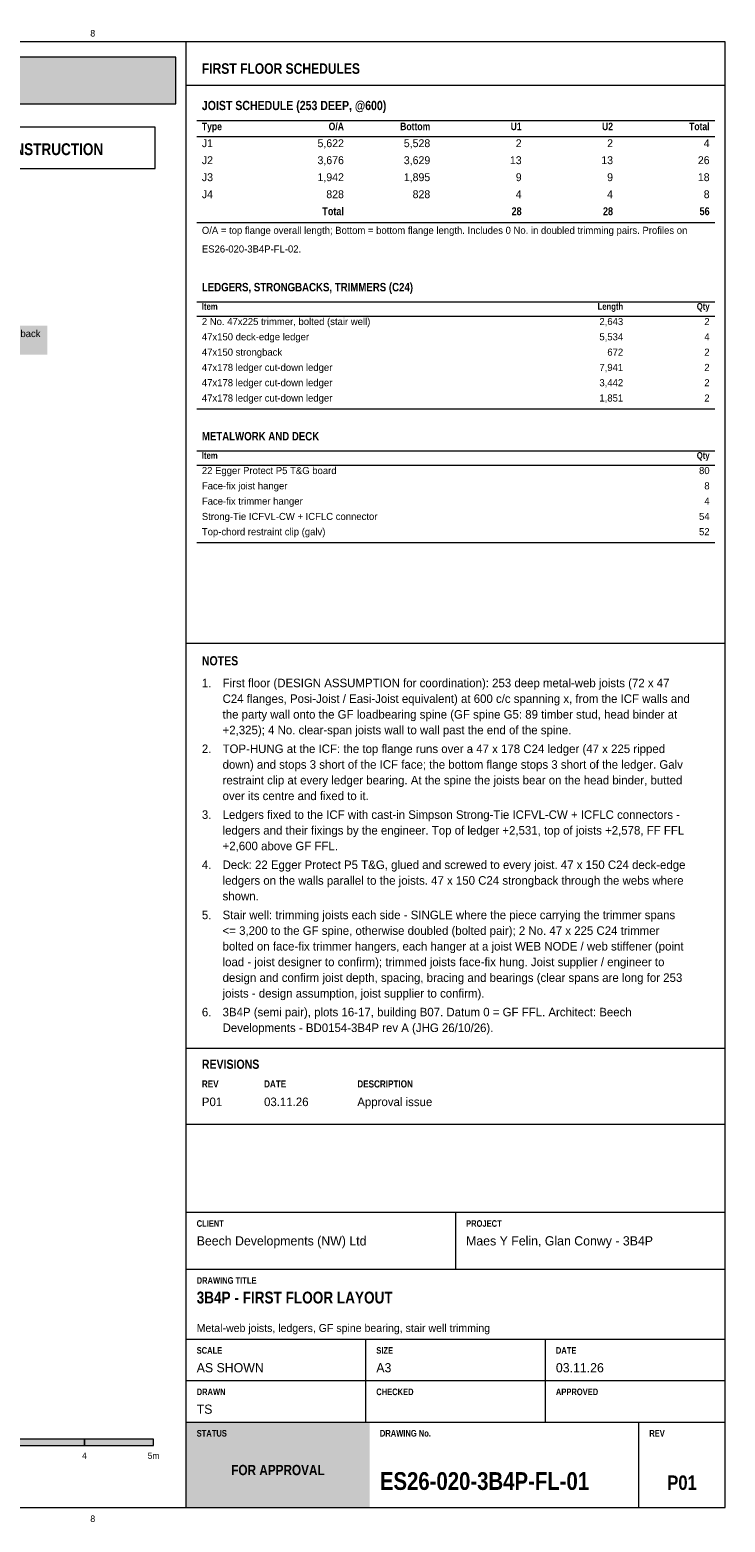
# Model space of a CAD drawing. Header units: millimetres. Extents: x 17 to 413, y 4 to 292.
# Tile 6 of 6: x 279 to 413, y 4 to 292. Entities that reach past the tile are written whole.
import ezdxf
from ezdxf.enums import TextEntityAlignment as Align

# ---------------------------------------------------------------- set-up
doc = ezdxf.new("R2010")
doc.units = ezdxf.units.MM
for name, color, linetype in [('FILL-INK', 7, 'Continuous'), ('FILL-TEAL', 7, 'Continuous'), ('FILL-WHITE', 7, 'Continuous'), ('LINE-INK', 7, 'Continuous'), ('LINE-RED', 7, 'Continuous'), ('LINE-TEAL', 7, 'Continuous'), ('TEXT-EPS', 7, 'Continuous'), ('TEXT-INK', 7, 'Continuous'), ('TEXT-RED', 7, 'Continuous'), ('TEXT-STEEL_GREY', 7, 'Continuous'), ('TEXT-TEAL', 7, 'Continuous'), ('TEXT-WHITE', 7, 'Continuous')]:
    doc.layers.add(name, color=color, linetype=linetype)
doc.styles.add('OpenSansCondensed-Bold', font='OpenSansCondensed-Bold.ttf')

msp = doc.modelspace()

# ---------------------------------------------------------------- hatches: boundary and pattern name
at = {"layer": 'FILL-INK', "true_color": 0x14141a}
h = msp.add_hatch(color=256, dxfattribs=at)
h.dxf.hatch_style = 1
h.paths.add_polyline_path([(289.33, 19), (302.67, 19), (302.67, 20.2), (289.33, 20.2)])
at = {"layer": 'FILL-TEAL', "true_color": 0x009e85}
h = msp.add_hatch(color=256, dxfattribs=at)
h.dxf.hatch_style = 1
h.paths.add_polyline_path([(309.01, 7), (344.37, 7), (344.37, 23.5), (309.01, 23.5)])
at = {"layer": 'FILL-WHITE', "true_color": 0xfff5f0}
h = msp.add_hatch(color=256, dxfattribs=at)
h.dxf.hatch_style = 1
h.paths.add_polyline_path([(23, 278), (307, 278), (307, 287), (23, 287)])
at = {"layer": 'FILL-WHITE', "true_color": 0xffffff}
h = msp.add_hatch(color=256, dxfattribs=at)
h.dxf.hatch_style = 1
h.paths.add_polyline_path([(260.88, 229.6), (282.2, 229.6), (282.2, 235.15), (260.88, 235.15)])
h = msp.add_hatch(color=256, dxfattribs=at)
h.dxf.hatch_style = 1
h.paths.add_polyline_path([(276, 19), (289.33, 19), (289.33, 20.2), (276, 20.2)])

# ---------------------------------------------------------------- linework, layer by layer
at = {"layer": 'LINE-INK', "lineweight": 5}
for p, q in [((309, 7), (309, 290)), ((311, 274.8), (411, 274.8)), ((311, 271.72), (411, 271.72)), ((311, 255.11), (411, 255.11)), ((311, 239.8), (411, 239.8)), ((311, 237.04), (411, 237.04)), ((311, 219.12), (411, 219.12)), ((311, 211.02), (411, 211.02)), ((311, 208.27), (411, 208.27)), ((311, 193.31), (411, 193.31)), ((309, 173.89), (413, 173.89)), ((309, 95.7), (413, 95.7)), ((309, 81), (413, 81)), ((309, 64), (413, 64)), ((361, 53), (361, 64)), ((309, 53), (413, 53)), ((309, 39.5), (413, 39.5)), ((343.67, 31.5), (343.67, 39.5)), ((378.33, 31.5), (378.33, 39.5)), ((309, 31.5), (413, 31.5)), ((343.67, 23.5), (343.67, 31.5)), ((378.33, 23.5), (378.33, 31.5)), ((309, 23.5), (413, 23.5)), ((396.36, 7), (396.36, 23.5))]:
    msp.add_line(p, q, dxfattribs=at)
for points in [[(20, 7), (413, 7), (413, 290), (20, 290)], [(276, 19), (289.33, 19), (289.33, 20.2), (276, 20.2)], [(289.33, 19), (302.67, 19), (302.67, 20.2), (289.33, 20.2)]]:
    msp.add_lwpolyline(points, close=True, dxfattribs=at)
at = {"layer": 'LINE-RED', "lineweight": 5}
for points in [[(23, 278), (307, 278), (307, 287), (23, 287)], [(226.21, 265.5), (303, 265.5), (303, 273.5), (226.21, 273.5)]]:
    msp.add_lwpolyline(points, close=True, dxfattribs=at)
at = {"layer": 'LINE-TEAL', "lineweight": 5}
msp.add_line((309, 281.6), (413, 281.6), dxfattribs=at)

# ---------------------------------------------------------------- texts
at = {"layer": 'TEXT-EPS', "style": 'OpenSansCondensed-Bold'}
msp.add_text('STATUS', height=1.27, dxfattribs=at).set_placement((311, 20.7))
at = {"layer": 'TEXT-INK', "style": 'OpenSansCondensed-Bold'}
for s, height, p in [('JOIST SCHEDULE (253 DEEP, @600)', 1.778, (312, 276.8)), ('LEDGERS, STRONGBACKS, TRIMMERS (C24)', 1.6256, (312, 241.8)), ('METALWORK AND DECK', 1.6256, (312, 213.02)), ('NOTES', 1.778, (312, 169.59)), ('REVISIONS', 1.778, (312, 91.7)), ('3B4P - FIRST FLOOR LAYOUT', 2.286, (311, 46.4)), ('ES26-020-3B4P-FL-01', 3.429, (346.36, 10.4))]:
    msp.add_text(s, height=height, dxfattribs=at).set_placement(p)
at = {"layer": 'TEXT-INK'}
for s, height, p in [('J1', 1.524, (312, 269.64)), ('J2', 1.524, (312, 266.36)), ('J3', 1.524, (312, 263.08)), ('J4', 1.524, (312, 259.79)), ('2 No. 47x225 trimmer, bolted (stair well)', 1.3716, (312, 235.29)), ('47x150 deck-edge ledger', 1.3716, (312, 232.34)), ('47x150 strongback', 1.3716, (312, 229.38)), ('47x178 ledger cut-down ledger', 1.3716, (312, 226.43)), ('47x178 ledger cut-down ledger', 1.3716, (312, 223.48)), ('47x178 ledger cut-down ledger', 1.3716, (312, 220.52)), ('22 Egger Protect P5 T&G board', 1.3716, (312, 206.52)), ('Face-fix joist hanger', 1.3716, (312, 203.57)), ('Face-fix trimmer hanger', 1.3716, (312, 200.61)), ('Strong-Tie ICFVL-CW + ICFLC connector', 1.3716, (312, 197.66)), ('Top-chord restraint clip (galv)', 1.3716, (312, 194.71)), ('First floor (DESIGN ASSUMPTION for coordination): 253 deep metal-web joists (72 x 47', 1.651, (316, 165.37)), ('1.', 1.651, (312, 165.37)), ('C24 flanges, Posi-Joist / Easi-Joist equivalent) at 600 c/c spanning x, from the ICF walls and', 1.651, (316, 162.34)), ('the party wall onto the GF loadbearing spine (GF spine G5: 89 timber stud, head binder at', 1.651, (316, 159.31)), ('+2,325); 4 No. clear-span joists wall to wall past the end of the spine.', 1.651, (316, 156.29)), ('2.', 1.651, (312, 152.66)), ('TOP-HUNG at the ICF: the top flange runs over a 47 x 178 C24 ledger (47 x 225 ripped', 1.651, (316, 152.66)), ('down) and stops 3 short of the ICF face; the bottom flange stops 3 short of the ledger. Galv', 1.651, (316, 149.63)), ('restraint clip at every ledger bearing. At the spine the joists bear on the head binder, butted', 1.651, (316, 146.61)), ('over its centre and fixed to it.', 1.651, (316, 143.58)), ('3.', 1.651, (312, 139.95)), ('Ledgers fixed to the ICF with cast-in Simpson Strong-Tie ICFVL-CW + ICFLC connectors -', 1.651, (316, 139.95)), ('ledgers and their fixings by the engineer. Top of ledger +2,531, top of joists +2,578, FF FFL', 1.651, (316, 136.92)), ('+2,600 above GF FFL.', 1.651, (316, 133.9)), ('4.', 1.651, (312, 130.27)), ('Deck: 22 Egger Protect P5 T&G, glued and screwed to every joist. 47 x 150 C24 deck-edge', 1.651, (316, 130.27)), ('ledgers on the walls parallel to the joists. 47 x 150 C24 strongback through the webs where', 1.651, (316, 127.24)), ('shown.', 1.651, (316, 124.22)), ('5.', 1.651, (312, 120.59)), ('Stair well: trimming joists each side - SINGLE where the piece carrying the trimmer spans', 1.651, (316, 120.59)), ('<= 3,200 to the GF spine, otherwise doubled (bolted pair); 2 No. 47 x 225 C24 trimmer', 1.651, (316, 117.56)), ('bolted on face-fix trimmer hangers, each hanger at a joist WEB NODE / web stiffener (point', 1.651, (316, 114.54)), ('load - joist designer to confirm); trimmed joists face-fix hung. Joist supplier / engineer to', 1.651, (316, 111.51)), ('design and confirm joist depth, spacing, bracing and bearings (clear spans are long for 253', 1.651, (316, 108.48)), ('joists - design assumption, joist supplier to confirm).', 1.651, (316, 105.45)), ('6.', 1.651, (312, 101.83)), ('3B4P (semi pair), plots 16-17, building B07. Datum 0 = GF FFL. Architect: Beech', 1.651, (316, 101.83)), ('Developments - BD0154-3B4P rev A (JHG 26/10/26).', 1.651, (316, 98.8)), ('P01', 1.651, (312, 84.5)), ('03.11.26', 1.651, (324, 84.5)), ('Approval issue', 1.651, (342, 84.5)), ('Beech Developments (NW) Ltd', 1.778, (311, 57.6)), ('Maes Y Felin, Glan Conwy - 3B4P', 1.778, (363, 57.6)), ('AS SHOWN', 1.778, (311, 33.1)), ('A3', 1.778, (345.67, 33.1)), ('03.11.26', 1.778, (380.33, 33.1)), ('TS', 1.778, (311, 25.1))]:
    msp.add_text(s, height=height, dxfattribs=at).set_placement(p)
for s, height, p in [('5,622', 1.524, (339.42, 269.64)), ('5,528', 1.524, (356.08, 269.64)), ('2', 1.52, (373.72, 269.64)), ('2', 1.52, (391.36, 269.64)), ('4', 1.52, (410, 269.64)), ('3,676', 1.524, (339.42, 266.36)), ('3,629', 1.524, (356.08, 266.36)), ('13', 1.524, (373.72, 266.36)), ('13', 1.524, (391.36, 266.36)), ('26', 1.524, (410, 266.36)), ('1,942', 1.524, (339.42, 263.08)), ('1,895', 1.524, (356.08, 263.08)), ('9', 1.52, (373.72, 263.08)), ('9', 1.52, (391.36, 263.08)), ('18', 1.524, (410, 263.08)), ('828', 1.524, (339.42, 259.79)), ('828', 1.524, (356.08, 259.79)), ('4', 1.52, (373.72, 259.79)), ('4', 1.52, (391.36, 259.79)), ('8', 1.52, (410, 259.79)), ('2,643', 1.372, (393.32, 235.29)), ('2', 1.37, (410, 235.29)), ('5,534', 1.372, (393.32, 232.34)), ('4', 1.37, (410, 232.34)), ('672', 1.372, (393.32, 229.38)), ('2', 1.37, (410, 229.38)), ('7,941', 1.372, (393.32, 226.43)), ('2', 1.37, (410, 226.43)), ('3,442', 1.372, (393.32, 223.48)), ('2', 1.37, (410, 223.48)), ('1,851', 1.372, (393.32, 220.52)), ('2', 1.37, (410, 220.52)), ('80', 1.372, (410, 206.52)), ('8', 1.37, (410, 203.57)), ('4', 1.37, (410, 200.61)), ('54', 1.372, (410, 197.66)), ('52', 1.372, (410, 194.71))]:
    msp.add_text(s, height=height, dxfattribs=at).set_placement(p, align=Align.RIGHT)
at = {"layer": 'TEXT-INK', "style": 'OpenSansCondensed-Bold'}
for s, p in [('Total', (339.42, 256.51)), ('28', (373.72, 256.51)), ('28', (391.36, 256.51)), ('56', (410, 256.51))]:
    msp.add_text(s, height=1.524, dxfattribs=at).set_placement(p, align=Align.RIGHT)
at = {"layer": 'TEXT-INK'}
for s, height, p in [('4', 1.22, (289.33, 16.4)), ('5m', 1.219, (302.67, 16.4))]:
    msp.add_text(s, height=height, dxfattribs=at).set_placement(p, align=Align.CENTER)
at = {"layer": 'TEXT-INK', "style": 'OpenSansCondensed-Bold'}
msp.add_text('P01', height=2.794, dxfattribs=at).set_placement((404.68, 10.4), align=Align.CENTER)
at = {"layer": 'TEXT-RED', "style": 'OpenSansCondensed-Bold'}
msp.add_text('FOR APPROVAL - NOT FOR CONSTRUCTION', height=2.286, dxfattribs=at).set_placement((264.6, 268.1), align=Align.CENTER)
at = {"layer": 'TEXT-RED'}
msp.add_text('47x150 C24 strongback', height=1.3716, dxfattribs=at).set_placement((261.48, 232.97))
at = {"layer": 'TEXT-STEEL_GREY'}
for p in [(290.94, 291), (290.94, 4.2)]:
    msp.add_text('8', height=1.27, dxfattribs=at).set_placement(p, align=Align.CENTER)
at = {"layer": 'TEXT-STEEL_GREY', "style": 'OpenSansCondensed-Bold'}
for s, height, p in [('Type', 1.448, (312, 272.92)), ('Item', 1.295, (312, 238.24)), ('Item', 1.295, (312, 209.47)), ('REV', 1.372, (312, 88.1)), ('DATE', 1.372, (324, 88.1)), ('DESCRIPTION', 1.3716, (342, 88.1)), ('CLIENT', 1.27, (311, 61.2)), ('PROJECT', 1.27, (363, 61.2)), ('DRAWING TITLE', 1.27, (311, 50.2)), ('SCALE', 1.27, (311, 36.7)), ('SIZE', 1.27, (345.67, 36.7)), ('DATE', 1.27, (380.33, 36.7)), ('DRAWN', 1.27, (311, 28.7)), ('CHECKED', 1.27, (345.67, 28.7)), ('APPROVED', 1.27, (380.33, 28.7)), ('DRAWING No.', 1.27, (346.36, 20.7)), ('REV', 1.27, (398.36, 20.7))]:
    msp.add_text(s, height=height, dxfattribs=at).set_placement(p)
for s, height, p in [('O/A', 1.448, (339.42, 272.92)), ('Bottom', 1.448, (356.08, 272.92)), ('U1', 1.448, (373.72, 272.92)), ('U2', 1.448, (391.36, 272.92)), ('Total', 1.448, (410, 272.92)), ('Length', 1.295, (393.32, 238.24)), ('Qty', 1.295, (410, 238.24)), ('Qty', 1.295, (410, 209.47))]:
    msp.add_text(s, height=height, dxfattribs=at).set_placement(p, align=Align.RIGHT)
at = {"layer": 'TEXT-STEEL_GREY'}
for s, height, p in [('O/A = top flange overall length; Bottom = bottom flange length. Includes 0 No. in doubled trimming pairs. Profiles on', 1.3716, (312, 252.9)), ('ES26-020-3B4P-FL-02.', 1.3716, (312, 249.3)), ('Metal-web joists, ledgers, GF spine bearing, stair well trimming', 1.524, (311, 40.9))]:
    msp.add_text(s, height=height, dxfattribs=at).set_placement(p)
at = {"layer": 'TEXT-TEAL', "style": 'OpenSansCondensed-Bold'}
msp.add_text('FIRST FLOOR SCHEDULES', height=2.032, dxfattribs=at).set_placement((312, 283.8))
at = {"layer": 'TEXT-WHITE', "style": 'OpenSansCondensed-Bold'}
msp.add_text('FOR APPROVAL', height=1.9812, dxfattribs=at).set_placement((326.68, 13.25), align=Align.CENTER)

doc.saveas('drawing.dxf')
